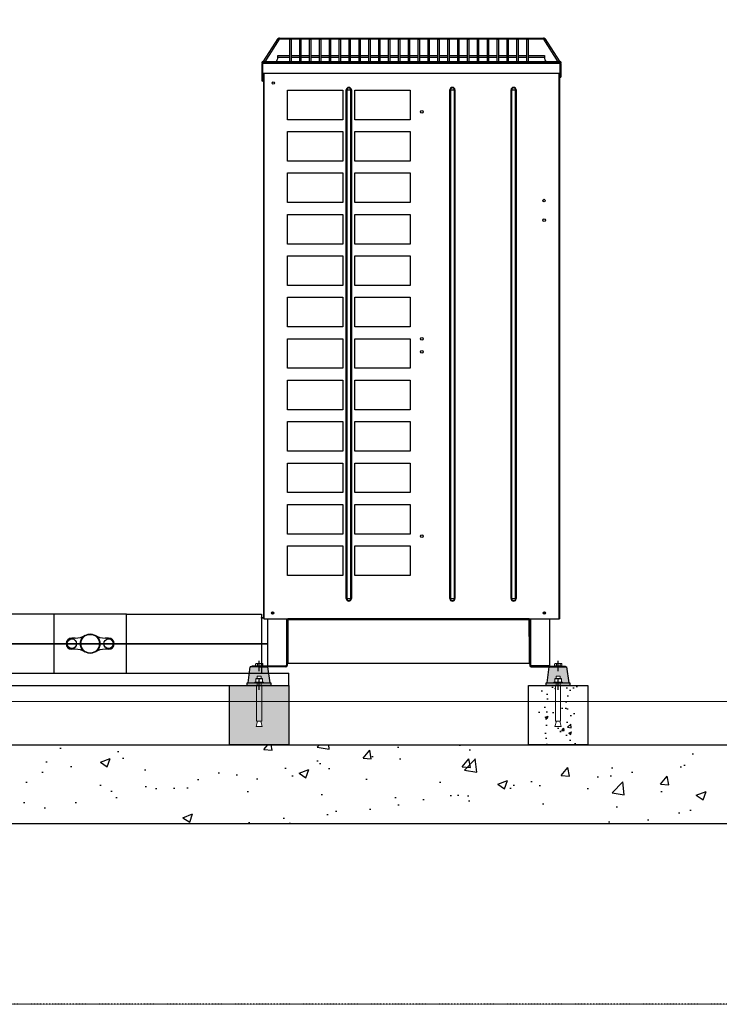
# Model space of a CAD drawing. Extents: x -90708 to 277869, y -117 to 207445.
# Tile 248 of 256: x -61199 to -59428, y 121035 to 123530. Entities that reach past the tile are written whole.
import ezdxf

# ---------------------------------------------------------------- set-up
doc = ezdxf.new("R2010")
doc.units = 0
doc.header["$MEASUREMENT"] = 0
doc.linetypes.add('DASHDOT', pattern=[1, 0.5, -0.25, 0, -0.25])
doc.linetypes.add('SLD-Sólida', pattern=[0])
doc.layers.get('0').update_dxf_attribs({"linetype": 'CONTINUOUS'})
for name, color, linetype in [('01-HLS2129_DESENHO COTADO', 7, 'CONTINUOUS'), ('ARQ - EQUIPO CONDENSADORA', 40, 'CONTINUOUS'), ('ARQ-DERIVADORES', 10, 'CONTINUOUS'), ('ARQ-DETALHES', 7, 'CONTINUOUS'), ('ARQ-ELETROCALHA', 92, 'CONTINUOUS'), ('ARQ-GRELHAS', 30, 'CONTINUOUS'), ('ARQ-MÓVEIS', 170, 'CONTINUOUS'), ('ARQ-SEGUNDO PLANO', 252, 'CONTINUOUS'), ('ARQ-TEXTO4', 4, 'CONTINUOUS')]:
    doc.layers.add(name, color=color, linetype=linetype)
doc.layers.add('ARQ-TUBULAÇÃO GÁS FREON', color=170, linetype='CONTINUOUS', lineweight=35)

# ---------------------------------------------------------------- blocks, each defined once
blk = doc.blocks.new('dvdg')
at = {"layer": 'ARQ-MÓVEIS', "linetype": 'DASHDOT', "ltscale": 500}
h = blk.add_hatch(color=256, dxfattribs=at)
h.dxf.hatch_style = 1
edge = h.paths.add_edge_path()
edge.add_line((5.2, 23.9), (5.2, 17))
edge.add_line((5.2, 17), (8.3, 17))
edge.add_spline(control_points=[(8.3, 17), (8.3, 17), (8.3, 16.9), (8.3, 16.6), (8.3, 16.3)], knot_values=[0.083291, 0.083291, 0.083291, 0.083291, 0.268632, 1, 1, 1, 1], degree=3, periodic=0)
edge.add_line((8.3, 16.3), (8.3, 9.1))
edge.add_spline(control_points=[(8.3, 9.1), (8.3, 8.8), (8.3, 8.4), (8.3, 8.3), (8.3, 8.3)], knot_values=[0, 0, 0, 0, 0.731368, 1, 1, 1, 1], degree=3, periodic=0)
edge.add_line((8.3, 8.3), (11, 8.3))
edge.add_line((11, 8.3), (11, 6.4))
edge.add_line((11, 6.4), (28, 6.4))
edge.add_line((28, 6.4), (22.5, 47.4))
edge.add_line((22.5, 47.4), (0, 47.4))
edge.add_line((0, 47.4), (-22.5, 47.4))
edge.add_line((-22.5, 47.4), (-28, 6.4))
edge.add_line((-28, 6.4), (-11, 6.4))
edge.add_line((-11, 6.4), (-11, 8.3))
edge.add_line((-11, 8.3), (-8.3, 8.3))
edge.add_spline(control_points=[(-8.3, 8.3), (-8.3, 8.3), (-8.3, 8.4), (-8.3, 8.8), (-8.3, 9.1)], knot_values=[0, 0, 0, 0, 0.268632, 1, 1, 1, 1], degree=3, periodic=0)
edge.add_line((-8.3, 9.1), (-8.3, 16.3))
edge.add_spline(control_points=[(-8.3, 16.3), (-8.3, 16.6), (-8.3, 17), (-8.3, 17), (-8.3, 17)], knot_values=[0, 0, 0, 0, 0.731368, 1, 1, 1, 1], degree=3, periodic=0)
edge.add_line((-8.3, 17), (-5.2, 17))
edge.add_line((-5.2, 17), (-5.2, 23.9))
edge.add_line((-5.2, 23.9), (5.2, 23.9))
at = {"color": 7, "linetype": 'SLD-Sólida', "lineweight": 15}
for p, q in [((-11, 8.3), (-11, 6.4)), ((11, 8.3), (-11, 8.3)), ((11, 6.4), (-11, 6.4)), ((-8.3, 16.3), (-8.3, 9.1)), ((-8.3, 8.3), (-4.1, 8.3)), ((-6.5, 0), (-6.5, -90.7)), ((-6.5, 0), (6.5, 0)), ((-5.2, 23.9), (-5.2, 17)), ((-5.2, 23.9), (5.2, 23.9)), ((-5.2, 6.4), (-5.2, 0)), ((-4.1, 8.3), (4.1, 8.3)), ((0, 8.3), (0, 18.7)), ((0, 16.3), (0, 9.1)), ((8.3, 8.3), (4.1, 8.3)), ((5.2, 17), (5.2, 23.9)), ((5.2, 0), (5.2, 6.4)), ((6.5, -90.7), (6.5, 0)), ((8.3, 16.3), (8.3, 9.1)), ((11, 6.4), (11, 8.3)), ((-4.2, -90.7), (-7.8, -103.7)), ((-6.5, -90.7), (6.5, -90.7)), ((7.8, -103.7), (4.2, -90.7)), ((-7.8, -103.7), (7.8, -103.7))]:
    blk.add_line(p, q, dxfattribs=at)
for points, knots in [([(-8.3, 16.3), (-7.6, 16.5), (-6.3, 16.9), (-4.9, 17), (-4.1, 17)], [0, 0, 0, 0, 0.495465, 1, 1, 1, 1]), ([(-8.3, 17), (-8.3, 17), (-8.3, 17), (-8.3, 16.6), (-8.3, 16.3)], [0, 0, 0, 0, 0.268632, 1, 1, 1, 1]), ([(-8.3, 9.1), (-7.6, 8.8), (-6.3, 8.4), (-4.9, 8.3), (-4.1, 8.3)], [0, 0, 0, 0, 0.495465, 1, 1, 1, 1]), ([(-8.3, 8.3), (-8.3, 8.3), (-8.3, 8.4), (-8.3, 8.8), (-8.3, 9.1)], [0, 0, 0, 0, 0.268632, 1, 1, 1, 1]), ([(-4.1, 17), (-4, 17), (-3.3, 17), (-1.9, 16.9), (-0.6, 16.5), (0, 16.3)], [0, 0, 0, 0, 0.070091, 0.530777, 1, 1, 1, 1]), ([(-4.1, 8.3), (-4, 8.3), (-3.3, 8.3), (-1.9, 8.5), (-0.6, 8.9), (0, 9.1)], [0, 0, 0, 0, 0.070091, 0.530776, 1, 1, 1, 1]), ([(0, 16.3), (0.7, 16.5), (2, 16.9), (3.4, 17), (4.1, 17)], [0, 0, 0, 0, 0.495466, 1, 1, 1, 1]), ([(0, 9.1), (0.7, 8.8), (2, 8.4), (3.4, 8.3), (4.1, 8.3)], [0, 0, 0, 0, 0.495466, 1, 1, 1, 1]), ([(4.1, 17), (4.2, 17), (5, 17), (6.4, 16.9), (7.7, 16.5), (8.3, 16.3)], [0, 0, 0, 0, 0.070092, 0.530777, 1, 1, 1, 1]), ([(4.1, 8.3), (4.2, 8.3), (5, 8.3), (6.4, 8.5), (7.7, 8.9), (8.3, 9.1)], [0, 0, 0, 0, 0.070092, 0.530777, 1, 1, 1, 1]), ([(8.3, 17), (8.3, 17), (8.3, 17), (8.3, 16.6), (8.3, 16.3)], [0, 0, 0, 0, 0.268632, 1, 1, 1, 1]), ([(8.3, 8.3), (8.3, 8.3), (8.3, 8.4), (8.3, 8.8), (8.3, 9.1)], [0, 0, 0, 0, 0.268632, 1, 1, 1, 1])]:
    blk.add_open_spline(points, degree=3, knots=knots, dxfattribs=at)
at = {"layer": 'ARQ-GRELHAS'}
for p, q in [((30, 6.4), (-30, 6.4)), ((-30, 6.4), (-30, 0)), ((-30, 0), (30, 0)), ((30, 0), (30, 6.4))]:
    blk.add_line(p, q, dxfattribs=at)
at = {"layer": 'ARQ-GRELHAS', "linetype": 'DASHDOT', "ltscale": 500}
blk.add_line((0, -11.3), (0, 14.4), dxfattribs=at)
at = {"layer": 'ARQ-MÓVEIS', "linetype": 'DASHDOT', "ltscale": 500}
blk.add_line((0, 36.7), (0, 62.2), dxfattribs=at)
at = {"layer": 'ARQ-MÓVEIS'}
for p, q in [((0, 47.4), (0, 61)), ((-28, 6.4), (-22.5, 47.4)), ((0, 47.4), (-22.5, 47.4)), ((0, 47.4), (22.5, 47.4)), ((28, 6.4), (22.5, 47.4))]:
    blk.add_line(p, q, dxfattribs=at)
at = {"layer": 'ARQ-TEXTO4'}
blk.add_line((-8.3, 17), (8.3, 17), dxfattribs=at)
blk = doc.blocks.new('rhrthhwe')
at = {"color": 7, "linetype": 'SLD-Sólida', "lineweight": 15}
for p, q in [((-8, 6.1), (-9.3, 5.3)), ((-9.3, 0), (-9.3, 5.3)), ((9.3, 0), (-9.3, 0)), ((-7, 6.1), (-8, 6.1)), ((0, 6.1), (-7, 6.1)), ((-4.6, 0), (-4.6, 5.3)), ((0, 6.1), (7, 6.1)), ((4.6, 0), (4.6, 5.3)), ((8, 6.1), (7, 6.1)), ((9.3, 5.3), (8, 6.1)), ((9.3, 0), (9.3, 5.3))]:
    blk.add_line(p, q, dxfattribs=at)
for points, knots in [([(-9.3, 5.3), (-8.9, 5.5), (-8.1, 5.9), (-7.4, 6), (-7, 6.1)], [0, 0, 0, 0, 0.495457, 1, 1, 1, 1]), ([(-7, 6.1), (-6.9, 6.1), (-6.5, 6.1), (-5.7, 5.9), (-5, 5.5), (-4.6, 5.3)], [0, 0, 0, 0, 0.070086, 0.530781, 1, 1, 1, 1]), ([(-4.6, 5.3), (-4.4, 5.4), (-2.8, 5.8), (-1.3, 6), (0, 6.1)], [0, 0, 0, 0, 0.1886965, 1, 1, 1, 1]), ([(0, 6.1), (0.3, 6.1), (1.9, 6), (3.4, 5.6), (4.6, 5.3)], [0, 0, 0, 0, 0.214377, 1, 1, 1, 1]), ([(4.6, 5.3), (5, 5.5), (5.8, 5.9), (6.6, 6), (7, 6.1)], [0, 0, 0, 0, 0.495446, 1, 1, 1, 1]), ([(7, 6.1), (7, 6.1), (7.4, 6.1), (8.2, 5.9), (8.9, 5.5), (9.3, 5.3)], [0, 0, 0, 0, 0.070065, 0.53077, 1, 1, 1, 1])]:
    blk.add_open_spline(points, degree=3, knots=knots, dxfattribs=at)
blk = doc.blocks.new('wergewrw')
at = {"layer": 'ARQ-DERIVADORES'}
for p, q in [((81267.4, 130526.1), (81259.1, 130526.1)), ((81352, 130526.1), (81343.7, 130526.1)), ((81267.4, 130497.6), (81259.1, 130497.6)), ((81352, 130497.6), (81343.7, 130497.6))]:
    blk.add_line(p, q, dxfattribs=at)
for centre, radius in [((81259.1, 130511.8), 12), ((81305.5, 130511.8), 24.6), ((81305.5, 130511.8), 23.6), ((81352, 130511.8), 12)]:
    blk.add_circle(centre, radius, dxfattribs=at)
for centre, radius, start, end in [((81259.1, 130511.8), 14.3, 90, 270), ((81267.4, 130577.1), 51, 270, 300.3114), ((81343.7, 130577.1), 51, 239.6886, 270), ((81352, 130511.8), 14.3, 270, 90), ((81267.4, 130446.6), 51, 59.6886, 90), ((81343.7, 130446.6), 51, 90, 120.3114)]:
    blk.add_arc(centre, radius, start, end, dxfattribs=at)

msp = doc.modelspace()

# ---------------------------------------------------------------- hatches: boundary and pattern name
at = {"layer": 'ARQ-DETALHES'}
h = msp.add_hatch(dxfattribs=at)
h.set_pattern_fill('AR-CONC', color=256, scale=35)
h.set_pattern_definition([(50, (-549720.33, 20460.57), (251.04106, -21.96325), [26.25, -288.75]), (355, (-549720.33, 20460.57), (-48.56297, 263.26725), [21, -231]), (100.451444, (-549699.4, 20458.74), (202.4781, 241.304), [22.30907, -245.39974]), (46.1842, (-549720.33, 20530.57), (373.53447, -57.93175), [39.375, -433.125]), (96.635635, (-549689.2, 20525.74), (327.13168, 340.9415), [33.46362, -368.09982]), (351.18416, (-549720.33, 20530.57), (327.13168, 340.9415), [31.5, -346.5]), (21, (-549685.33, 20513.07), (208.91747, -140.91661), [26.25, -288.75]), (326, (-549685.33, 20513.07), (85.16037, 253.80252), [21, -231]), (71.451445, (-549667.92, 20501.33), (294.07783, 112.8859), [22.30907, -245.39974]), (37.5, (-549720.33, 20460.57), (4.25595, 116.512849), [0, -228.2, 0, -234.5, 0, -231.875]), (7.5, (-549720.33, 20460.57), (92.074338, 138.0441), [0, -133.7, 0, -222.95, 0, -88.375]), (327.5, (-549798.38, 20460.57), (186.837853, -7.894205), [0, -87.5, 0, -273, 0, -362.25]), (317.5, (-549833.38, 20460.57), (204.11516, 35.036744), [0, -113.75, 0, -181.3, 0, -257.25])])
h.paths.add_polyline_path([(-64810.527, 121692.988), (-64810.527, 121492.988), (-63203.623, 121492.988), (-61559.633, 121492.988), (-59256.786, 121492.988), (-59256.786, 121692.988), (-61559.633, 121692.988), (-63203.623, 121692.988)])
at = {"layer": 'ARQ-SEGUNDO PLANO'}
h = msp.add_hatch(dxfattribs=at)
h.set_pattern_fill('AR-CONC', color=255, scale=10)
h.set_pattern_definition([(50, (-144279.355, -8307.29), (71.726018, -6.275213), [7.5, -82.5]), (355, (-144279.355, -8307.29), (-13.875133, 75.219213), [6, -66]), (100.451444, (-144273.38, -8307.815), (57.850885, 68.944), [6.37402, -70.11421]), (46.1842, (-144279.355, -8287.29), (106.724133, -16.55193), [11.25, -123.75]), (96.635635, (-144270.46, -8288.67), (93.466195, 97.41186), [9.561034, -105.171376]), (351.18416, (-144279.35, -8287.29), (93.466195, 97.41186), [9, -99]), (21, (-144269.355, -8292.29), (59.690705, -40.26189), [7.5, -82.5]), (326, (-144269.355, -8292.29), (24.331533, 72.515005), [6, -66]), (71.451445, (-144264.38, -8295.65), (84.022238, 32.253115), [6.37402, -70.11421]), (37.5, (-144279.355, -8307.292), (1.2159855, 33.2893854), [0, -65.2, 0, -67, 0, -66.25]), (7.5, (-144279.355, -8307.292), (26.306954, 39.441171), [0, -38.2, 0, -63.7, 0, -25.25]), (327.5, (-144301.655, -8307.292), (53.3822436, -2.255487), [0, -25, 0, -78, 0, -103.5]), (317.5, (-144311.655, -8307.29), (58.318617, 10.010498), [0, -32.5, 0, -51.8, 0, -73.5])])
h.paths.add_polyline_path([(-64158.215, 121842.988), (-64226.733, 121842.988), (-64226.733, 121752.248), (-64229.002, 121752.248), (-64225.437, 121739.285), (-64240.992, 121739.285), (-64237.427, 121752.248), (-64239.696, 121752.248), (-64239.696, 121842.988), (-64308.215, 121842.988), (-64308.215, 121692.988), (-64158.215, 121692.988)])
h.paths.add_polyline_path([(-63482.594, 121842.988), (-63551.113, 121842.988), (-63551.113, 121692.988), (-63401.113, 121692.988), (-63401.113, 121842.988), (-63469.631, 121842.988), (-63469.631, 121752.248), (-63471.9, 121752.248), (-63468.335, 121739.285), (-63483.89, 121739.285), (-63480.325, 121752.248), (-63482.594, 121752.248)])
h.paths.add_polyline_path([(-62360.589, 121842.988), (-62510.589, 121842.988), (-62510.589, 121692.988), (-62360.589, 121692.988)])
h.paths.add_polyline_path([(-62431.376, 121752.248), (-62427.811, 121739.285), (-62443.366, 121739.285), (-62439.802, 121752.248)], flags=16)
h.paths.add_polyline_path([(-61603.487, 121842.988), (-61753.487, 121842.988), (-61753.487, 121692.988), (-61603.487, 121692.988)])
h.paths.add_polyline_path([(-61674.274, 121752.248), (-61670.709, 121739.285), (-61686.264, 121739.285), (-61682.7, 121752.248)], flags=16)
h.paths.add_polyline_path([(-60517.91, 121842.988), (-60667.91, 121842.988), (-60667.91, 121692.988), (-60517.91, 121692.988)])
h.paths.add_polyline_path([(-60588.697, 121752.248), (-60585.132, 121739.285), (-60600.687, 121739.285), (-60597.123, 121752.248)], flags=16)
h = msp.add_hatch(dxfattribs=at)
h.set_pattern_fill('AR-CONC', color=255, scale=10)
h.set_pattern_definition([(50, (-151792.28, -5580.665), (71.726018, -6.275213), [7.5, -82.5]), (355, (-151792.28, -5580.665), (-13.875133, 75.219213), [6, -66]), (100.451444, (-151786.305, -5581.19), (57.850885, 68.944), [6.37402, -70.11421]), (46.1842, (-151792.28, -5560.665), (106.724133, -16.55193), [11.25, -123.75]), (96.635635, (-151783.39, -5562.04), (93.466195, 97.41186), [9.561034, -105.171376]), (351.18416, (-151792.28, -5560.67), (93.466195, 97.41186), [9, -99]), (21, (-151782.28, -5565.665), (59.690705, -40.26189), [7.5, -82.5]), (326, (-151782.28, -5565.665), (24.331533, 72.515005), [6, -66]), (71.451445, (-151777.31, -5569.02), (84.022238, 32.253115), [6.37402, -70.11421]), (37.5, (-151792.282, -5580.665), (1.2159855, 33.2893854), [0, -65.2, 0, -67, 0, -66.25]), (7.5, (-151792.282, -5580.665), (26.306954, 39.441171), [0, -38.2, 0, -63.7, 0, -25.25]), (327.5, (-151814.582, -5580.665), (53.3822436, -2.255487), [0, -25, 0, -78, 0, -103.5]), (317.5, (-151824.58, -5580.665), (58.318617, 10.010498), [0, -32.5, 0, -51.8, 0, -73.5])])
h.paths.add_polyline_path([(-59885.808, 121842.988), (-59842.289, 121842.988), (-59842.289, 121743.999), (-59843.585, 121739.285), (-59828.03, 121739.285), (-59829.326, 121743.999), (-59829.326, 121842.988), (-59785.808, 121842.988), (-59785.808, 121692.988), (-59885.808, 121692.988)])

# ---------------------------------------------------------------- linework, layer by layer
at = {"lineweight": 18, "flags": 128}
msp.add_lwpolyline([(-56846.67, 121802.4), (-58696.771, 121802.4), (-64775.285, 121802.4), (-65739.67, 121802.4)], dxfattribs=at)
at = {"layer": '01-HLS2129_DESENHO COTADO', "color": 7, "linetype": 'Continuous'}
for p, q in [((-60611.46, 121890.354), (-60611.46, 121892.304)), ((-59817.258, 121890.354), (-59817.258, 121892.304))]:
    msp.add_line(p, q, dxfattribs=at)
at = {"layer": 'ARQ - EQUIPO CONDENSADORA', "linetype": 'Continuous'}
for p, q in [((-60582.234, 123423.705), (-60544.305, 123482.111)), ((-60541.789, 123480.477), (-60578.657, 123423.705)), ((-60544.305, 123482.111), (-60541.789, 123480.477)), ((-60541.369, 123483.705), (-59872.47, 123483.705)), ((-60541.369, 123483.705), (-60541.369, 123480.705)), ((-60514.92, 123480.705), (-60541.369, 123480.705)), ((-60514.92, 123479.794), (-60514.92, 123480.705)), ((-60514.92, 123423.705), (-60514.92, 123479.794)), ((-60511.92, 123480.705), (-60511.92, 123479.794)), ((-60489.92, 123480.705), (-60511.92, 123480.705)), ((-60511.92, 123479.794), (-60511.92, 123423.705)), ((-60489.92, 123479.794), (-60489.92, 123480.705)), ((-60489.92, 123423.705), (-60489.92, 123479.794)), ((-60486.92, 123480.705), (-60486.92, 123479.794)), ((-60464.92, 123480.705), (-60486.92, 123480.705)), ((-60486.92, 123479.794), (-60486.92, 123423.705)), ((-60464.92, 123479.794), (-60464.92, 123480.705)), ((-60464.92, 123423.705), (-60464.92, 123479.794)), ((-60461.92, 123480.705), (-60461.92, 123479.794)), ((-60439.92, 123480.705), (-60461.92, 123480.705)), ((-60461.92, 123479.794), (-60461.92, 123423.705)), ((-60439.92, 123479.794), (-60439.92, 123480.705)), ((-60439.92, 123423.705), (-60439.92, 123479.794)), ((-60436.92, 123480.705), (-60436.92, 123479.794)), ((-60414.92, 123480.705), (-60436.92, 123480.705)), ((-60436.92, 123479.794), (-60436.92, 123423.705)), ((-60414.92, 123479.794), (-60414.92, 123480.705)), ((-60414.92, 123423.705), (-60414.92, 123479.794)), ((-60411.92, 123480.705), (-60411.92, 123479.794)), ((-60389.92, 123480.705), (-60411.92, 123480.705)), ((-60411.92, 123479.794), (-60411.92, 123423.705)), ((-60389.92, 123479.794), (-60389.92, 123480.705)), ((-60389.92, 123423.705), (-60389.92, 123479.794)), ((-60386.92, 123480.705), (-60386.92, 123479.794)), ((-60364.92, 123480.705), (-60386.92, 123480.705)), ((-60386.92, 123479.794), (-60386.92, 123423.705)), ((-60364.92, 123479.794), (-60364.92, 123480.705)), ((-60364.92, 123423.705), (-60364.92, 123479.794)), ((-60361.92, 123480.705), (-60361.92, 123479.794)), ((-60339.92, 123480.705), (-60361.92, 123480.705)), ((-60361.92, 123479.794), (-60361.92, 123423.705)), ((-60339.92, 123479.794), (-60339.92, 123480.705)), ((-60339.92, 123423.705), (-60339.92, 123479.794)), ((-60336.92, 123480.705), (-60336.92, 123479.794)), ((-60314.92, 123480.705), (-60336.92, 123480.705)), ((-60336.92, 123479.794), (-60336.92, 123423.705)), ((-60314.92, 123479.794), (-60314.92, 123480.705)), ((-60314.92, 123423.705), (-60314.92, 123479.794)), ((-60311.92, 123480.705), (-60311.92, 123479.794)), ((-60289.92, 123480.705), (-60311.92, 123480.705)), ((-60311.92, 123479.794), (-60311.92, 123423.705)), ((-60289.92, 123479.794), (-60289.92, 123480.705)), ((-60289.92, 123423.705), (-60289.92, 123479.794)), ((-60286.92, 123480.705), (-60286.92, 123479.794)), ((-60264.92, 123480.705), (-60286.92, 123480.705)), ((-60286.92, 123479.794), (-60286.92, 123423.705)), ((-60264.92, 123479.794), (-60264.92, 123480.705)), ((-60264.92, 123423.705), (-60264.92, 123479.794)), ((-60261.92, 123480.705), (-60261.92, 123479.794)), ((-60239.92, 123480.705), (-60261.92, 123480.705)), ((-60261.92, 123479.794), (-60261.92, 123423.705)), ((-60239.92, 123479.794), (-60239.92, 123480.705)), ((-60239.92, 123423.705), (-60239.92, 123479.794)), ((-60236.92, 123480.705), (-60236.92, 123479.794)), ((-60214.92, 123480.705), (-60236.92, 123480.705)), ((-60236.92, 123479.794), (-60236.92, 123423.705)), ((-60214.92, 123479.794), (-60214.92, 123480.705)), ((-60214.92, 123423.705), (-60214.92, 123479.794)), ((-60211.92, 123480.705), (-60211.92, 123479.794)), ((-60189.92, 123480.705), (-60211.92, 123480.705)), ((-60211.92, 123479.794), (-60211.92, 123423.705)), ((-60189.92, 123479.794), (-60189.92, 123480.705)), ((-60189.92, 123423.705), (-60189.92, 123479.794)), ((-60186.92, 123480.705), (-60186.92, 123479.794)), ((-60164.92, 123480.705), (-60186.92, 123480.705)), ((-60186.92, 123479.794), (-60186.92, 123423.705)), ((-60164.92, 123479.794), (-60164.92, 123480.705)), ((-60164.92, 123423.705), (-60164.92, 123479.794)), ((-60161.92, 123480.705), (-60161.92, 123479.794)), ((-60139.92, 123480.705), (-60161.92, 123480.705)), ((-60161.92, 123479.794), (-60161.92, 123423.705)), ((-60139.92, 123479.794), (-60139.92, 123480.705)), ((-60139.92, 123423.705), (-60139.92, 123479.794)), ((-60136.92, 123480.705), (-60136.92, 123479.794)), ((-60114.92, 123480.705), (-60136.92, 123480.705)), ((-60136.92, 123479.794), (-60136.92, 123423.705)), ((-60114.92, 123479.794), (-60114.92, 123480.705)), ((-60114.92, 123423.705), (-60114.92, 123479.794)), ((-60111.92, 123480.705), (-60111.92, 123479.794)), ((-60089.92, 123480.705), (-60111.92, 123480.705)), ((-60111.92, 123479.794), (-60111.92, 123423.705)), ((-60089.92, 123479.794), (-60089.92, 123480.705)), ((-60089.92, 123423.705), (-60089.92, 123479.794)), ((-60086.92, 123480.705), (-60086.92, 123479.794)), ((-60064.92, 123480.705), (-60086.92, 123480.705)), ((-60086.92, 123479.794), (-60086.92, 123423.705)), ((-60064.92, 123479.794), (-60064.92, 123480.705)), ((-60064.92, 123423.705), (-60064.92, 123479.794)), ((-60061.92, 123480.705), (-60061.92, 123479.794)), ((-60039.92, 123480.705), (-60061.92, 123480.705)), ((-60061.92, 123479.794), (-60061.92, 123423.705)), ((-60039.92, 123479.794), (-60039.92, 123480.705)), ((-60039.92, 123423.705), (-60039.92, 123479.794)), ((-60036.92, 123480.705), (-60036.92, 123479.794)), ((-60014.92, 123480.705), (-60036.92, 123480.705)), ((-60036.92, 123479.794), (-60036.92, 123423.705)), ((-60014.92, 123479.794), (-60014.92, 123480.705)), ((-60014.92, 123423.705), (-60014.92, 123479.794)), ((-60011.92, 123480.705), (-60011.92, 123479.794)), ((-59989.92, 123480.705), (-60011.92, 123480.705)), ((-60011.92, 123479.794), (-60011.92, 123423.705)), ((-59989.92, 123479.794), (-59989.92, 123480.705)), ((-59989.92, 123423.705), (-59989.92, 123479.794)), ((-59986.92, 123480.705), (-59986.92, 123479.794)), ((-59964.92, 123480.705), (-59986.92, 123480.705)), ((-59986.92, 123479.794), (-59986.92, 123423.705)), ((-59964.92, 123479.794), (-59964.92, 123480.705)), ((-59964.92, 123423.705), (-59964.92, 123479.794)), ((-59961.92, 123480.705), (-59961.92, 123479.794)), ((-59939.92, 123480.705), (-59961.92, 123480.705)), ((-59961.92, 123479.794), (-59961.92, 123423.705)), ((-59939.92, 123479.794), (-59939.92, 123480.705)), ((-59939.92, 123423.705), (-59939.92, 123479.794)), ((-59936.92, 123480.705), (-59936.92, 123479.794)), ((-59914.92, 123480.705), (-59936.92, 123480.705)), ((-59936.92, 123479.794), (-59936.92, 123423.705)), ((-59914.92, 123479.794), (-59914.92, 123480.705)), ((-59914.92, 123423.705), (-59914.92, 123479.794)), ((-59911.92, 123480.705), (-59911.92, 123479.794)), ((-59872.47, 123480.705), (-59911.92, 123480.705)), ((-59911.92, 123479.794), (-59911.92, 123423.705)), ((-59872.47, 123483.705), (-59872.47, 123480.705)), ((-59869.535, 123482.111), (-59872.051, 123480.477)), ((-59835.182, 123423.705), (-59872.051, 123480.477)), ((-59869.535, 123482.111), (-59831.605, 123423.705)), ((-60545.419, 123434.455), (-60545.419, 123439.455)), ((-60545.419, 123439.455), (-60514.92, 123439.455)), ((-60514.92, 123434.455), (-60545.419, 123434.455)), ((-60511.92, 123439.455), (-60489.92, 123439.455)), ((-60489.92, 123434.455), (-60511.92, 123434.455)), ((-60486.92, 123439.455), (-60464.92, 123439.455)), ((-60464.92, 123434.455), (-60486.92, 123434.455)), ((-60461.92, 123439.455), (-60439.92, 123439.455)), ((-60439.92, 123434.455), (-60461.92, 123434.455)), ((-60436.92, 123439.455), (-60414.92, 123439.455)), ((-60414.92, 123434.455), (-60436.92, 123434.455)), ((-60411.92, 123439.455), (-60389.92, 123439.455)), ((-60389.92, 123434.455), (-60411.92, 123434.455)), ((-60386.92, 123439.455), (-60364.92, 123439.455)), ((-60364.92, 123434.455), (-60386.92, 123434.455)), ((-60361.92, 123439.455), (-60339.92, 123439.455)), ((-60339.92, 123434.455), (-60361.92, 123434.455)), ((-60336.92, 123439.455), (-60314.92, 123439.455)), ((-60314.92, 123434.455), (-60336.92, 123434.455)), ((-60311.92, 123439.455), (-60289.92, 123439.455)), ((-60289.92, 123434.455), (-60311.92, 123434.455)), ((-60286.92, 123439.455), (-60264.92, 123439.455)), ((-60264.92, 123434.455), (-60286.92, 123434.455)), ((-60261.92, 123439.455), (-60239.92, 123439.455)), ((-60239.92, 123434.455), (-60261.92, 123434.455)), ((-60236.92, 123439.455), (-60214.92, 123439.455)), ((-60214.92, 123434.455), (-60236.92, 123434.455)), ((-60211.92, 123439.455), (-60189.92, 123439.455)), ((-60189.92, 123434.455), (-60211.92, 123434.455)), ((-60186.92, 123439.455), (-60164.92, 123439.455)), ((-60164.92, 123434.455), (-60186.92, 123434.455)), ((-60161.92, 123439.455), (-60139.92, 123439.455)), ((-60139.92, 123434.455), (-60161.92, 123434.455)), ((-60136.92, 123439.455), (-60114.92, 123439.455)), ((-60114.92, 123434.455), (-60136.92, 123434.455)), ((-60111.92, 123439.455), (-60089.92, 123439.455)), ((-60089.92, 123434.455), (-60111.92, 123434.455)), ((-60086.92, 123439.455), (-60064.92, 123439.455)), ((-60064.92, 123434.455), (-60086.92, 123434.455)), ((-60061.92, 123439.455), (-60039.92, 123439.455)), ((-60039.92, 123434.455), (-60061.92, 123434.455)), ((-60036.92, 123439.455), (-60014.92, 123439.455)), ((-60014.92, 123434.455), (-60036.92, 123434.455)), ((-60011.92, 123439.455), (-59989.92, 123439.455)), ((-59989.92, 123434.455), (-60011.92, 123434.455)), ((-59986.92, 123439.455), (-59964.92, 123439.455)), ((-59964.92, 123434.455), (-59986.92, 123434.455)), ((-59961.92, 123439.455), (-59939.92, 123439.455)), ((-59939.92, 123434.455), (-59961.92, 123434.455)), ((-59936.92, 123439.455), (-59914.92, 123439.455)), ((-59914.92, 123434.455), (-59936.92, 123434.455)), ((-59911.92, 123439.455), (-59870.419, 123439.455)), ((-59870.419, 123434.455), (-59911.92, 123434.455)), ((-59870.419, 123439.455), (-59870.419, 123434.455)), ((-60585.42, 123419.454), (-60584.17, 123419.454)), ((-60585.42, 123374.455), (-60585.42, 123419.454)), ((-59828.92, 123423.705), (-60584.92, 123423.705)), ((-60584.92, 123420.705), (-60584.92, 123423.705)), ((-60584.169, 123420.705), (-60584.92, 123420.705)), ((-60584.17, 123374.455), (-60584.17, 123419.454)), ((-60584.169, 123420.705), (-60584.169, 123420.705)), ((-59830.171, 123420.705), (-60584.169, 123420.705)), ((-60584.169, 123420.705), (-60584.169, 123419.454)), ((-59830.171, 123419.454), (-60584.169, 123419.454)), ((-60584.169, 123419.454), (-60584.169, 123394.455)), ((-59828.92, 123420.705), (-59830.171, 123420.705)), ((-59830.171, 123419.454), (-59830.171, 123420.705)), ((-59830.171, 123394.455), (-59830.171, 123419.454)), ((-59830.17, 123419.454), (-59828.92, 123419.454)), ((-59830.17, 123419.454), (-59830.17, 123384.455)), ((-59828.92, 123423.705), (-59828.92, 123420.705)), ((-59828.92, 123419.454), (-59828.92, 123384.455)), ((-60584.169, 123394.455), (-59830.171, 123394.455)), ((-60581.92, 123394.455), (-60581.92, 122015.354)), ((-60580.67, 123394.455), (-60580.67, 122015.354)), ((-59833.61, 123394.455), (-59833.61, 122011.954)), ((-59832.36, 123394.455), (-59832.36, 122011.954)), ((-59830.17, 123384.455), (-59828.92, 123384.455)), ((-60585.42, 123374.455), (-60584.17, 123374.455)), ((-60520.67, 123276.704), (-60520.67, 123351.704)), ((-60520.67, 123351.704), (-60380.67, 123351.704)), ((-60380.67, 123351.704), (-60380.67, 123276.704)), ((-60372.031, 122063.094), (-60372.031, 123352.054)), ((-60372.031, 123352.054), (-60370.67, 123352.054)), ((-60370.67, 123352.054), (-60370.67, 122063.094)), ((-60370.67, 123352.054), (-60360.67, 123352.054)), ((-60359.308, 123352.054), (-60360.67, 123352.054)), ((-60360.67, 122063.094), (-60360.67, 123352.054)), ((-60359.308, 123352.054), (-60359.308, 122063.094)), ((-60350.67, 123276.704), (-60350.67, 123351.704)), ((-60350.67, 123351.704), (-60210.67, 123351.704)), ((-60210.67, 123351.704), (-60210.67, 123276.704)), ((-60109.771, 122063.099), (-60109.771, 123352.059)), ((-60109.771, 123352.059), (-60108.41, 123352.059)), ((-60108.41, 123352.059), (-60108.41, 122063.099)), ((-60108.41, 123352.059), (-60098.41, 123352.059)), ((-60097.048, 123352.059), (-60098.41, 123352.059)), ((-60098.41, 122063.099), (-60098.41, 123352.059)), ((-60097.048, 123352.059), (-60097.048, 122063.099)), ((-59954.771, 122063.099), (-59954.771, 123352.059)), ((-59954.771, 123352.059), (-59953.41, 123352.059)), ((-59953.41, 123352.059), (-59953.41, 122063.099)), ((-59953.41, 123352.059), (-59943.41, 123352.059)), ((-59942.048, 123352.059), (-59943.41, 123352.059)), ((-59943.41, 122063.099), (-59943.41, 123352.059)), ((-59942.048, 123352.059), (-59942.048, 122063.099)), ((-60380.67, 123276.704), (-60520.67, 123276.704)), ((-60210.67, 123276.704), (-60350.67, 123276.704)), ((-60520.67, 123171.704), (-60520.67, 123246.704)), ((-60520.67, 123246.704), (-60380.67, 123246.704)), ((-60380.67, 123246.704), (-60380.67, 123171.704)), ((-60350.67, 123171.704), (-60350.67, 123246.704)), ((-60350.67, 123246.704), (-60210.67, 123246.704)), ((-60210.67, 123246.704), (-60210.67, 123171.704)), ((-60380.67, 123171.704), (-60520.67, 123171.704)), ((-60210.67, 123171.704), (-60350.67, 123171.704)), ((-60520.67, 123066.704), (-60520.67, 123141.704)), ((-60520.67, 123141.704), (-60380.67, 123141.704)), ((-60380.67, 123141.704), (-60380.67, 123066.704)), ((-60350.67, 123066.704), (-60350.67, 123141.704)), ((-60350.67, 123141.704), (-60210.67, 123141.704)), ((-60210.67, 123141.704), (-60210.67, 123066.704)), ((-60380.67, 123066.704), (-60520.67, 123066.704)), ((-60210.67, 123066.704), (-60350.67, 123066.704)), ((-60520.67, 122961.704), (-60520.67, 123036.704)), ((-60520.67, 123036.704), (-60380.67, 123036.704)), ((-60380.67, 123036.704), (-60380.67, 122961.704)), ((-60350.67, 122961.704), (-60350.67, 123036.704)), ((-60350.67, 123036.704), (-60210.67, 123036.704)), ((-60210.67, 123036.704), (-60210.67, 122961.704)), ((-60380.67, 122961.704), (-60520.67, 122961.704)), ((-60210.67, 122961.704), (-60350.67, 122961.704)), ((-60520.67, 122856.704), (-60520.67, 122931.704)), ((-60520.67, 122931.704), (-60380.67, 122931.704)), ((-60380.67, 122931.704), (-60380.67, 122856.704)), ((-60350.67, 122856.704), (-60350.67, 122931.704)), ((-60350.67, 122931.704), (-60210.67, 122931.704)), ((-60210.67, 122931.704), (-60210.67, 122856.704)), ((-60380.67, 122856.704), (-60520.67, 122856.704)), ((-60210.67, 122856.704), (-60350.67, 122856.704)), ((-60520.67, 122751.704), (-60520.67, 122826.704)), ((-60520.67, 122826.704), (-60380.67, 122826.704)), ((-60380.67, 122826.704), (-60380.67, 122751.704)), ((-60350.67, 122751.704), (-60350.67, 122826.704)), ((-60350.67, 122826.704), (-60210.67, 122826.704)), ((-60210.67, 122826.704), (-60210.67, 122751.704)), ((-60380.67, 122751.704), (-60520.67, 122751.704)), ((-60210.67, 122751.704), (-60350.67, 122751.704)), ((-60520.67, 122646.704), (-60520.67, 122721.704)), ((-60520.67, 122721.704), (-60380.67, 122721.704)), ((-60380.67, 122721.704), (-60380.67, 122646.704)), ((-60350.67, 122646.704), (-60350.67, 122721.704)), ((-60350.67, 122721.704), (-60210.67, 122721.704)), ((-60210.67, 122721.704), (-60210.67, 122646.704)), ((-60380.67, 122646.704), (-60520.67, 122646.704)), ((-60210.67, 122646.704), (-60350.67, 122646.704)), ((-60520.67, 122541.704), (-60520.67, 122616.704)), ((-60520.67, 122616.704), (-60380.67, 122616.704)), ((-60380.67, 122616.704), (-60380.67, 122541.704)), ((-60350.67, 122541.704), (-60350.67, 122616.704)), ((-60350.67, 122616.704), (-60210.67, 122616.704)), ((-60210.67, 122616.704), (-60210.67, 122541.704)), ((-60380.67, 122541.704), (-60520.67, 122541.704)), ((-60210.67, 122541.704), (-60350.67, 122541.704)), ((-60520.67, 122436.704), (-60520.67, 122511.704)), ((-60520.67, 122511.704), (-60380.67, 122511.704)), ((-60380.67, 122511.704), (-60380.67, 122436.704)), ((-60350.67, 122436.704), (-60350.67, 122511.704)), ((-60350.67, 122511.704), (-60210.67, 122511.704)), ((-60210.67, 122511.704), (-60210.67, 122436.704)), ((-60380.67, 122436.704), (-60520.67, 122436.704)), ((-60210.67, 122436.704), (-60350.67, 122436.704)), ((-60520.67, 122331.704), (-60520.67, 122406.704)), ((-60520.67, 122406.704), (-60380.67, 122406.704)), ((-60380.67, 122406.704), (-60380.67, 122331.704)), ((-60350.67, 122331.704), (-60350.67, 122406.704)), ((-60350.67, 122406.704), (-60210.67, 122406.704)), ((-60210.67, 122406.704), (-60210.67, 122331.704)), ((-60380.67, 122331.704), (-60520.67, 122331.704)), ((-60210.67, 122331.704), (-60350.67, 122331.704)), ((-60520.67, 122226.704), (-60520.67, 122301.704)), ((-60520.67, 122301.704), (-60380.67, 122301.704)), ((-60380.67, 122301.704), (-60380.67, 122226.704)), ((-60350.67, 122226.704), (-60350.67, 122301.704)), ((-60350.67, 122301.704), (-60210.67, 122301.704)), ((-60210.67, 122301.704), (-60210.67, 122226.704)), ((-60380.67, 122226.704), (-60520.67, 122226.704)), ((-60210.67, 122226.704), (-60350.67, 122226.704)), ((-60520.67, 122121.704), (-60520.67, 122196.704)), ((-60520.67, 122196.704), (-60380.67, 122196.704)), ((-60380.67, 122196.704), (-60380.67, 122121.704)), ((-60350.67, 122121.704), (-60350.67, 122196.704)), ((-60350.67, 122196.704), (-60210.67, 122196.704)), ((-60210.67, 122196.704), (-60210.67, 122121.704)), ((-60380.67, 122121.704), (-60520.67, 122121.704)), ((-60210.67, 122121.704), (-60350.67, 122121.704)), ((-60370.67, 122063.094), (-60372.031, 122063.094)), ((-60370.67, 122063.094), (-60360.67, 122063.094)), ((-60360.67, 122063.094), (-60359.308, 122063.094)), ((-60108.41, 122063.099), (-60109.771, 122063.099)), ((-60108.41, 122063.099), (-60098.41, 122063.099)), ((-60098.41, 122063.099), (-60097.048, 122063.099)), ((-59953.41, 122063.099), (-59954.771, 122063.099)), ((-59953.41, 122063.099), (-59943.41, 122063.099)), ((-59943.41, 122063.099), (-59942.048, 122063.099)), ((-60586.46, 122015.354), (-60581.92, 122015.354)), ((-60586.46, 122013.404), (-60586.46, 122015.354)), ((-60580.67, 122013.404), (-60586.46, 122013.404)), ((-60580.67, 122015.354), (-60581.92, 122015.354)), ((-60580.67, 122015.354), (-60580.67, 122011.954)), ((-60580.67, 122011.954), (-59832.36, 122011.954)), ((-60571.46, 122011.954), (-60571.46, 121892.504)), ((-60523.411, 122011.954), (-60523.411, 121893.754)), ((-60521.46, 122011.954), (-60521.46, 121966.854)), ((-60519.909, 122011.954), (-60519.909, 121898.404)), ((-59908.809, 122011.954), (-60519.909, 122011.954)), ((-60519.909, 122010.404), (-59908.809, 122010.404)), ((-59908.809, 121966.854), (-59908.809, 122011.954)), ((-59907.258, 122011.954), (-59907.258, 121966.854)), ((-59905.307, 122011.954), (-59905.307, 121893.754)), ((-59857.258, 122011.954), (-59857.258, 121892.504)), ((-60519.909, 121966.854), (-60521.46, 121966.854)), ((-60521.46, 121966.854), (-60521.46, 121898.404)), ((-60519.909, 121968.404), (-60519.909, 121966.854)), ((-59908.809, 121966.854), (-59908.809, 121898.404)), ((-59907.258, 121966.854), (-59908.809, 121966.854)), ((-59907.258, 121966.854), (-59907.258, 121898.404)), ((-60524.86, 121892.304), (-60611.46, 121892.304)), ((-60524.86, 121890.354), (-60611.46, 121890.354)), ((-60571.46, 121892.504), (-60524.86, 121892.504)), ((-60524.86, 121892.504), (-60524.86, 121893.754)), ((-60524.86, 121893.754), (-60523.411, 121893.754)), ((-60524.86, 121890.354), (-60524.86, 121892.304)), ((-60521.46, 121893.754), (-60523.411, 121893.754)), ((-60521.46, 121898.404), (-60521.46, 121893.754)), ((-60521.46, 121898.404), (-60519.909, 121898.404)), ((-59908.809, 121898.404), (-60519.909, 121898.404)), ((-59908.809, 121898.404), (-59907.258, 121898.404)), ((-59907.258, 121898.404), (-59907.258, 121893.754)), ((-59907.258, 121893.754), (-59905.307, 121893.754)), ((-59903.858, 121893.754), (-59905.307, 121893.754)), ((-59903.858, 121892.504), (-59903.858, 121893.754)), ((-59857.258, 121892.504), (-59903.858, 121892.504)), ((-59903.858, 121890.354), (-59903.858, 121892.304)), ((-59903.858, 121892.304), (-59817.258, 121892.304)), ((-59903.858, 121890.354), (-59817.258, 121890.354))]:
    msp.add_line(p, q, dxfattribs=at)
at = {"layer": 'ARQ - EQUIPO CONDENSADORA', "linetype": 'Continuous', "flags": 128}
for points in [[(-60514.92, 123479.794), (-60514.806, 123480.107), (-60514.48, 123480.372), (-60513.994, 123480.549), (-60513.42, 123480.611), (-60512.846, 123480.549), (-60512.359, 123480.372), (-60512.034, 123480.107), (-60511.92, 123479.794)], [(-60489.92, 123479.794), (-60489.806, 123480.107), (-60489.48, 123480.372), (-60488.994, 123480.549), (-60488.42, 123480.611), (-60487.846, 123480.549), (-60487.359, 123480.372), (-60487.034, 123480.107), (-60486.92, 123479.794)], [(-60464.92, 123479.794), (-60464.806, 123480.107), (-60464.48, 123480.372), (-60463.994, 123480.549), (-60463.42, 123480.611), (-60462.846, 123480.549), (-60462.359, 123480.372), (-60462.034, 123480.107), (-60461.92, 123479.794)], [(-60439.92, 123479.794), (-60439.806, 123480.107), (-60439.48, 123480.372), (-60438.994, 123480.549), (-60438.42, 123480.611), (-60437.846, 123480.549), (-60437.359, 123480.372), (-60437.034, 123480.107), (-60436.92, 123479.794)], [(-60414.92, 123479.794), (-60414.806, 123480.107), (-60414.48, 123480.372), (-60413.994, 123480.549), (-60413.42, 123480.611), (-60412.846, 123480.549), (-60412.359, 123480.372), (-60412.034, 123480.107), (-60411.92, 123479.794)], [(-60389.92, 123479.794), (-60389.806, 123480.107), (-60389.48, 123480.372), (-60388.994, 123480.549), (-60388.42, 123480.611), (-60387.846, 123480.549), (-60387.359, 123480.372), (-60387.034, 123480.107), (-60386.92, 123479.794)], [(-60364.92, 123479.794), (-60364.806, 123480.107), (-60364.48, 123480.372), (-60363.994, 123480.549), (-60363.42, 123480.611), (-60362.846, 123480.549), (-60362.359, 123480.372), (-60362.034, 123480.107), (-60361.92, 123479.794)], [(-60339.92, 123479.794), (-60339.806, 123480.107), (-60339.48, 123480.372), (-60338.994, 123480.549), (-60338.42, 123480.611), (-60337.846, 123480.549), (-60337.359, 123480.372), (-60337.034, 123480.107), (-60336.92, 123479.794)], [(-60314.92, 123479.794), (-60314.806, 123480.107), (-60314.48, 123480.372), (-60313.994, 123480.549), (-60313.42, 123480.611), (-60312.846, 123480.549), (-60312.359, 123480.372), (-60312.034, 123480.107), (-60311.92, 123479.794)], [(-60289.92, 123479.794), (-60289.806, 123480.107), (-60289.48, 123480.372), (-60288.994, 123480.549), (-60288.42, 123480.611), (-60287.846, 123480.549), (-60287.359, 123480.372), (-60287.034, 123480.107), (-60286.92, 123479.794)], [(-60264.92, 123479.794), (-60264.806, 123480.107), (-60264.48, 123480.372), (-60263.994, 123480.549), (-60263.42, 123480.611), (-60262.846, 123480.549), (-60262.359, 123480.372), (-60262.034, 123480.107), (-60261.92, 123479.794)], [(-60239.92, 123479.794), (-60239.806, 123480.107), (-60239.48, 123480.372), (-60238.994, 123480.549), (-60238.42, 123480.611), (-60237.846, 123480.549), (-60237.359, 123480.372), (-60237.034, 123480.107), (-60236.92, 123479.794)], [(-60214.92, 123479.794), (-60214.806, 123480.107), (-60214.48, 123480.372), (-60213.994, 123480.549), (-60213.42, 123480.611), (-60212.846, 123480.549), (-60212.359, 123480.372), (-60212.034, 123480.107), (-60211.92, 123479.794)], [(-60189.92, 123479.794), (-60189.806, 123480.107), (-60189.48, 123480.372), (-60188.994, 123480.549), (-60188.42, 123480.611), (-60187.846, 123480.549), (-60187.359, 123480.372), (-60187.034, 123480.107), (-60186.92, 123479.794)], [(-60164.92, 123479.794), (-60164.806, 123480.107), (-60164.48, 123480.372), (-60163.994, 123480.549), (-60163.42, 123480.611), (-60162.846, 123480.549), (-60162.359, 123480.372), (-60162.034, 123480.107), (-60161.92, 123479.794)], [(-60139.92, 123479.794), (-60139.806, 123480.107), (-60139.48, 123480.372), (-60138.994, 123480.549), (-60138.42, 123480.611), (-60137.846, 123480.549), (-60137.359, 123480.372), (-60137.034, 123480.107), (-60136.92, 123479.794)], [(-60114.92, 123479.794), (-60114.806, 123480.107), (-60114.48, 123480.372), (-60113.994, 123480.549), (-60113.42, 123480.611), (-60112.846, 123480.549), (-60112.359, 123480.372), (-60112.034, 123480.107), (-60111.92, 123479.794)], [(-60089.92, 123479.794), (-60089.806, 123480.107), (-60089.48, 123480.372), (-60088.994, 123480.549), (-60088.42, 123480.611), (-60087.846, 123480.549), (-60087.359, 123480.372), (-60087.034, 123480.107), (-60086.92, 123479.794)], [(-60064.92, 123479.794), (-60064.806, 123480.107), (-60064.48, 123480.372), (-60063.994, 123480.549), (-60063.42, 123480.611), (-60062.846, 123480.549), (-60062.359, 123480.372), (-60062.034, 123480.107), (-60061.92, 123479.794)], [(-60039.92, 123479.794), (-60039.806, 123480.107), (-60039.48, 123480.372), (-60038.994, 123480.549), (-60038.42, 123480.611), (-60037.846, 123480.549), (-60037.359, 123480.372), (-60037.034, 123480.107), (-60036.92, 123479.794)], [(-60014.92, 123479.794), (-60014.806, 123480.107), (-60014.48, 123480.372), (-60013.994, 123480.549), (-60013.42, 123480.611), (-60012.846, 123480.549), (-60012.359, 123480.372), (-60012.034, 123480.107), (-60011.92, 123479.794)], [(-59989.92, 123479.794), (-59989.806, 123480.107), (-59989.48, 123480.372), (-59988.994, 123480.549), (-59988.42, 123480.611), (-59987.846, 123480.549), (-59987.359, 123480.372), (-59987.034, 123480.107), (-59986.92, 123479.794)], [(-59964.92, 123479.794), (-59964.806, 123480.107), (-59964.48, 123480.372), (-59963.994, 123480.549), (-59963.42, 123480.611), (-59962.846, 123480.549), (-59962.359, 123480.372), (-59962.034, 123480.107), (-59961.92, 123479.794)], [(-59939.92, 123479.794), (-59939.806, 123480.107), (-59939.48, 123480.372), (-59938.994, 123480.549), (-59938.42, 123480.611), (-59937.846, 123480.549), (-59937.359, 123480.372), (-59937.034, 123480.107), (-59936.92, 123479.794)], [(-59914.92, 123479.794), (-59914.806, 123480.107), (-59914.48, 123480.372), (-59913.994, 123480.549), (-59913.42, 123480.611), (-59912.846, 123480.549), (-59912.359, 123480.372), (-59912.034, 123480.107), (-59911.92, 123479.794)]]:
    msp.add_lwpolyline(points, dxfattribs=at)
at = {"layer": 'ARQ - EQUIPO CONDENSADORA', "linetype": 'Continuous'}
for centre, radius in [((-60556.92, 123369.454), 3), ((-60180.91, 123296.454), 3.5), ((-59871.31, 123071.954), 3), ((-59871.31, 123021.954), 3.5), ((-60180.91, 122721.454), 3.5), ((-60180.91, 122688.355), 3.5), ((-60180.91, 122221.454), 3.5), ((-60558.66, 122026.954), 3), ((-60558.36, 122026.954), 2.1), ((-59870.36, 122026.954), 3), ((-59870.36, 122026.954), 2.1)]:
    msp.add_circle(centre, radius, dxfattribs=at)
for centre, radius, start, end in [((-60541.369, 123480.205), 3.5, 90, 147), ((-60541.369, 123480.205), 0.5, 90, 147), ((-60513.42, 123480.705), 1.5, 0, 180), ((-60488.42, 123480.705), 1.5, 0, 180), ((-60463.42, 123480.705), 1.5, 0, 180), ((-60438.42, 123480.705), 1.5, 0, 180), ((-60413.42, 123480.705), 1.5, 0, 180), ((-60388.42, 123480.705), 1.5, 0, 180), ((-60363.42, 123480.705), 1.5, 0, 180), ((-60338.42, 123480.705), 1.5, 0, 180), ((-60313.42, 123480.705), 1.5, 0, 180), ((-60288.42, 123480.705), 1.5, 0, 180), ((-60263.42, 123480.705), 1.5, 0, 180), ((-60238.42, 123480.705), 1.5, 0, 180), ((-60213.42, 123480.705), 1.5, 0, 180), ((-60188.42, 123480.705), 1.5, 0, 180), ((-60163.42, 123480.705), 1.5, 0, 180), ((-60138.42, 123480.705), 1.5, 0, 180), ((-60113.42, 123480.705), 1.5, 0, 180), ((-60088.42, 123480.705), 1.5, 0, 180), ((-60063.42, 123480.705), 1.5, 0, 180), ((-60038.42, 123480.705), 1.5, 0, 180), ((-60013.42, 123480.705), 1.5, 0, 180), ((-59988.42, 123480.705), 1.5, 0, 180), ((-59963.42, 123480.705), 1.5, 0, 180), ((-59938.42, 123480.705), 1.5, 0, 180), ((-59913.42, 123480.705), 1.5, 0, 180), ((-59872.47, 123480.205), 3.5, 33, 90), ((-59872.47, 123480.205), 0.5, 33, 90), ((-60559.169, 123434.455), 13.75, 308.572651, 0), ((-59856.669, 123434.455), 13.75, 180, 231.427349), ((-60584.169, 123419.454), 1.251, 90, 180), ((-60584.169, 123419.454), 0.001, 90, 180), ((-59830.171, 123419.454), 1.251, 0, 90), ((-59830.171, 123419.454), 0.001, 0, 90), ((-60365.67, 123352.054), 6.362, 0, 180), ((-60365.67, 123352.054), 5, 0, 180), ((-60103.41, 123352.059), 6.362, 0, 180), ((-60103.41, 123352.059), 5, 0, 180), ((-59948.41, 123352.059), 6.362, 0, 180), ((-59948.41, 123352.059), 5, 0, 180), ((-60365.67, 122063.094), 6.362, 180, 0), ((-60365.67, 122063.094), 5, 180, 0), ((-60103.41, 122063.099), 6.362, 180, 0), ((-60103.41, 122063.099), 5, 180, 0), ((-59948.41, 122063.099), 6.362, 180, 0), ((-59948.41, 122063.099), 5, 180, 0), ((-60524.86, 121893.754), 1.45, 270, 0), ((-60524.86, 121893.754), 3.4, 270, 0), ((-59903.858, 121893.754), 3.4, 180, 270), ((-59903.858, 121893.754), 1.45, 180, 270)]:
    msp.add_arc(centre, radius, start, end, dxfattribs=at)
at = {"layer": 'ARQ-DETALHES'}
for p, q in [((-61559.633, 121692.988), (-59256.786, 121692.988)), ((-61559.633, 121492.988), (-59256.786, 121492.988))]:
    msp.add_line(p, q, dxfattribs=at)
for points in [[(-60517.91, 121692.988), (-60667.91, 121692.988), (-60667.91, 121842.988), (-60517.91, 121842.988)], [(-59760.808, 121692.988), (-59910.808, 121692.988), (-59910.808, 121842.988), (-59760.808, 121842.988)]]:
    msp.add_lwpolyline(points, close=True, dxfattribs=at)
at = {"layer": 'ARQ-ELETROCALHA'}
for p, q in [((-61112.729, 122023.999), (-61675.039, 122023.999)), ((-60928.632, 122023.999), (-60586.46, 122023.999)), ((-60586.46, 122023.999), (-60586.46, 121873.999))]:
    msp.add_line(p, q, dxfattribs=at)
msp.add_lwpolyline([(-61112.729, 121873.999), (-60928.632, 121873.999), (-60928.632, 122023.999), (-61112.729, 122023.999)], close=True, dxfattribs=at)
at = {"layer": 'ARQ-GRELHAS', "linetype": 'DASHDOT', "ltscale": 0.05}
msp.add_lwpolyline([(-56202.67, 121035.161), (-66149.67, 121035.161), (-66149.67, 128076.161), (-56202.67, 128076.161)], close=True, dxfattribs=at)
at = {"layer": 'ARQ-TEXTO4'}
for p, q in [((-60571.46, 121892.504), (-60571.46, 121892.304)), ((-61753.487, 121873.999), (-60517.91, 121873.999)), ((-60517.91, 121842.988), (-60517.91, 121873.999)), ((-61753.487, 121842.988), (-60517.91, 121842.988))]:
    msp.add_line(p, q, dxfattribs=at)
at = {"layer": 'ARQ-TUBULAÇÃO GÁS FREON'}
for p, q in [((-61020.68, 121948.999), (-62871.786, 121948.999)), ((-61067.163, 121948.999), (-60571.46, 121948.999))]:
    msp.add_line(p, q, dxfattribs=at)

# ---------------------------------------------------------------- block references
at = {"layer": 'ARQ-TEXTO4'}
msp.add_blockref('wergewrw', (-142326.222, -8562.849), dxfattribs=at)
at = {"layer": 'ARQ-TEXTO4', "xscale": -1}
for name, p in [('dvdg', (-60592.91, 121842.988)), ('dvdg', (-59835.808, 121842.988)), ('rhrthhwe', (-60592.524, 121892.445)), ('rhrthhwe', (-59835.422, 121892.445))]:
    msp.add_blockref(name, p, dxfattribs=at)

doc.saveas('drawing.dxf')
